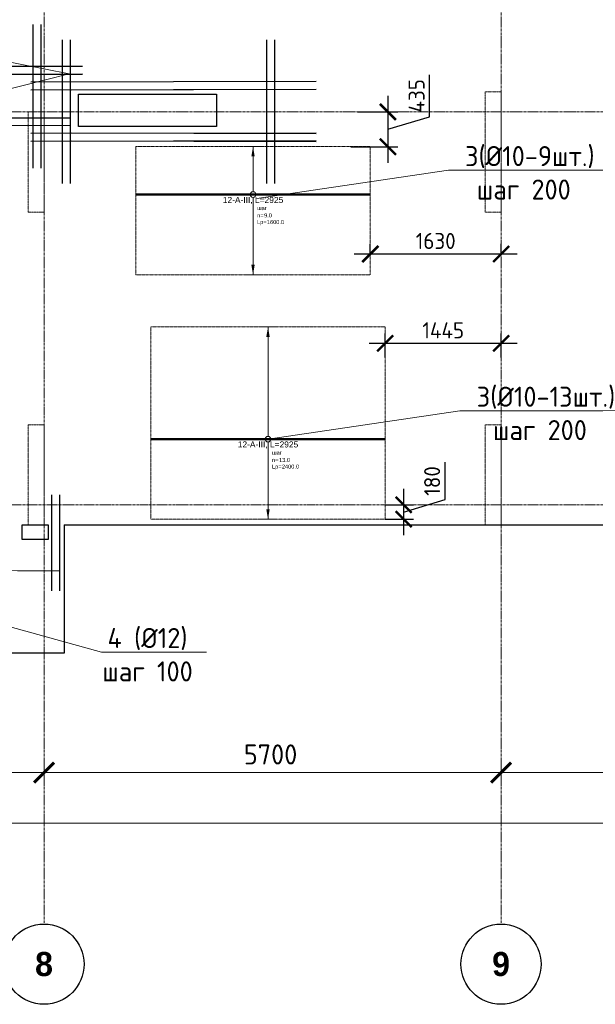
# Model space of a CAD drawing. Header units: millimetres. Extents: x -5898314 to 1055204, y -720802 to 1562611.
# Tile 115 of 256: x -82239 to -75060, y -615627 to -603347. Entities that reach past the tile are written whole.
import ezdxf
from ezdxf import colors
from ezdxf.entities.mleader import LeaderData, LeaderLine
from ezdxf.enums import TextEntityAlignment as Align
from ezdxf.math import Vec2, Vec3

# ---------------------------------------------------------------- set-up
doc = ezdxf.new("R2010")
doc.units = ezdxf.units.MM
doc.set_wipeout_variables(frame=1)
for name, pattern in [('01 Штриховая _4 мм_', [6, 3.5, -2.5]), ('______5', [1100, 800, -100, 100, -100]), ('DASHED', [7, 5, -2, 0]), ('GOST2.303 4', [7, 5, -2, 0]), ('осевая', [50.8, 31.75, -6.35, 6.35, -6.35])]:
    doc.linetypes.add(name, pattern=pattern)
for name, color, linetype, lineweight in [('907Сл Осевые', 1, 'Continuous', 0), ('RAZMER', 100, 'Continuous', 15), ('АрмСтер', 2, 'Continuous', 50), ('контур распр. стерхней', 2, 'GOST2.303 4', 20), ('Оси', 40, '______5', 18), ('Перекрытие ж_бетон', 1, 'Continuous', 30), ('подоснова', 151, 'Continuous', 5), ('РАЗМЕРЫ', 1, 'Continuous', 9)]:
    doc.layers.add(name, color=color, linetype=linetype, lineweight=lineweight)
doc.layers.add('АрмСтер_атрибуты', color=2, linetype='Continuous', lineweight=0, plot=False)
doc.layers.add('Колонна_ бетон', color=7, linetype='Continuous', lineweight=50, true_color=0xb4b496)
doc.styles.add('Century Gothic', font='GOTHIC.TTF')
doc.styles.add('GOST-2.304_Type-B', font='GOST_Common.ttf')
doc.styles.get("Standard").update_dxf_attribs({"font": 'arial.ttf'})
doc.styles.add('Аннотативный', font='arial.ttf')
doc.dimstyles.new('СПДС', dxfattribs={"dimscale": 100, "dimtxt": 2.5, "dimasz": 2, "dimexe": 1.25, "dimexo": 0, "dimtad": 1, "dimdec": 0, "dimrnd": 5, "dimtxsty": 'GOST-2.304_Type-B', "dimblk": 'ARCHTICK', "dimcen": 2.5, "dimdle": 2, "dimclrd": 1, "dimclre": 1, "dimclrt": 1, "dimadec": 0, "dimazin": 2, "dimtfac": 0.75, "dimtdec": 0, "dimtmove": 1, "dimatfit": 3, "dimfxl": 1, "dimtfillclr": 256, "dimtolj": 1, "dimarcsym": 1})

# ---------------------------------------------------------------- blocks, each defined once
blk = doc.blocks.new('_ArchTick')
at = {"color": 0, "linetype": 'ByBlock', "const_width": 0.15}
blk.add_lwpolyline([(-0.5, -0.5), (0.5, 0.5)], dxfattribs=at)
blk = doc.blocks.new('*D1441')
at = {"color": 1, "lineweight": -2, "transparency": 16777216}
for p, q in [((-85705, -346670), (-85705, -346545)), ((-38905, -346670), (-38905, -346545)), ((-85905, -346670), (-38705, -346670))]:
    blk.add_line(p, q, dxfattribs=at)
at = {"layer": 'DEFPOINTS', "color": 0, "lineweight": 0, "transparency": 16777216}
for p in [(-85705, -346670), (-38905, -346670), (-38905, -346670)]:
    blk.add_point(p, dxfattribs=at)
at = {"color": 1, "lineweight": -2, "transparency": 16777216, "xscale": 250, "yscale": 250, "zscale": 250, "rotation": 180}
blk.add_blockref('_ArchTick', (-85705, -346670), dxfattribs=at)
at = {"color": 1, "lineweight": -2, "transparency": 16777216, "xscale": 250, "yscale": 250, "zscale": 250}
blk.add_blockref('_ArchTick', (-38905, -346670), dxfattribs=at)
at = {"color": 1, "lineweight": 0, "transparency": 16777216, "insert": (-67487, -346445), "char_height": 250, "width": 104166.67, "attachment_point": 5, "style": 'GOST-2.304_Type-B'}
blk.add_mtext('\\A1;46800', dxfattribs=at)
blk = doc.blocks.new('NSY101')
at = {"color": 0, "linetype": 'ByBlock', "lineweight": -2}
blk.add_circle((0, 0), 50, dxfattribs=at)
blk = doc.blocks.new('СЛОЖНЫЙ_ОБЪЕКТ_35')
at = {"layer": 'Оси', "color": 16, "linetype": 'Continuous', "lineweight": 25, "transparency": 33554687, "xscale": 9.999999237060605, "yscale": 9.999999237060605, "zscale": 9.999999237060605}
blk.add_blockref('NSY101', (26113, -43009), dxfattribs=at)
at = {"layer": 'Оси', "color": 16, "linetype": 'Continuous', "lineweight": 25, "transparency": 33554687, "insert": (26113, -43009), "char_height": 300, "width": 385, "attachment_point": 5, "style": 'Century Gothic'}
blk.add_mtext('\\A1;{\\fCentury Gothic|i0|b1;\\H300.000000;\\W1.000000;\\C16;8}\\P', dxfattribs=at)
blk = doc.blocks.new('СЛОЖНЫЙ_ОБЪЕКТ_36')
at = {"layer": 'Оси', "color": 16, "linetype": 'Continuous', "lineweight": 25, "transparency": 33554687, "xscale": 9.999999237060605, "yscale": 9.999999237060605, "zscale": 9.999999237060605}
blk.add_blockref('NSY101', (31813, -43009), dxfattribs=at)
at = {"layer": 'Оси', "color": 16, "linetype": 'Continuous', "lineweight": 25, "transparency": 33554687, "insert": (31813, -43009), "char_height": 300, "width": 385, "attachment_point": 5, "style": 'Century Gothic'}
blk.add_mtext('\\A1;{\\fCentury Gothic|i0|b1;\\H300.000000;\\W1.000000;\\C16;9}\\P', dxfattribs=at)
blk = doc.blocks.new('*D1453')
at = {"color": 1, "lineweight": -2, "transparency": 16777216}
for p, q in [((-65854.71808, -346038.91005), (-65854.71808, -345913.91005)), ((-64304.71808, -346038.91005), (-64304.71808, -345913.91005)), ((-66054.71808, -346038.91005), (-64104.71808, -346038.91005))]:
    blk.add_line(p, q, dxfattribs=at)
at = {"layer": 'DEFPOINTS', "color": 0, "lineweight": 0, "transparency": 16777216}
for p in [(-65854.71808, -346038.91005), (-64304.71808, -346038.91005), (-64304.71808, -346038.91005)]:
    blk.add_point(p, dxfattribs=at)
at = {"color": 1, "lineweight": -2, "transparency": 16777216, "xscale": 250, "yscale": 250, "zscale": 250, "rotation": 180}
blk.add_blockref('_ArchTick', (-65854.71808, -346038.91005), dxfattribs=at)
at = {"color": 1, "lineweight": -2, "transparency": 16777216, "xscale": 250, "yscale": 250, "zscale": 250}
blk.add_blockref('_ArchTick', (-64304.71808, -346038.91005), dxfattribs=at)
at = {"color": 1, "lineweight": 0, "transparency": 16777216, "insert": (-65079.71808, -345813.91005), "char_height": 250, "width": 83333.3333333, "attachment_point": 5, "style": 'GOST-2.304_Type-B'}
blk.add_mtext('\\A1;1550', dxfattribs=at)
blk = doc.blocks.new('*D1454')
at = {"color": 1, "lineweight": -2, "transparency": 16777216}
for p, q in [((-64305, -346039), (-64305, -345914)), ((-58605, -346039), (-58605, -345914)), ((-64505, -346039), (-58405, -346039))]:
    blk.add_line(p, q, dxfattribs=at)
at = {"layer": 'DEFPOINTS', "color": 0, "lineweight": 0, "transparency": 16777216}
for p in [(-64305, -346039), (-58605, -346039), (-58605, -346039)]:
    blk.add_point(p, dxfattribs=at)
at = {"color": 1, "lineweight": -2, "transparency": 16777216, "xscale": 250, "yscale": 250, "zscale": 250, "rotation": 180}
blk.add_blockref('_ArchTick', (-64305, -346039), dxfattribs=at)
at = {"color": 1, "lineweight": -2, "transparency": 16777216, "xscale": 250, "yscale": 250, "zscale": 250}
blk.add_blockref('_ArchTick', (-58605, -346039), dxfattribs=at)
at = {"color": 1, "lineweight": 0, "transparency": 16777216, "insert": (-61480, -345814), "char_height": 250, "width": 83333.33, "attachment_point": 5, "style": 'GOST-2.304_Type-B'}
blk.add_mtext('\\A1;5700', dxfattribs=at)
blk = doc.blocks.new('*D1455')
at = {"color": 1, "lineweight": -2, "transparency": 16777216}
for p, q in [((-58605, -346039), (-58605, -345914)), ((-54205, -346039), (-54205, -345914)), ((-58805, -346039), (-54005, -346039))]:
    blk.add_line(p, q, dxfattribs=at)
at = {"layer": 'DEFPOINTS', "color": 0, "lineweight": 0, "transparency": 16777216}
for p in [(-58605, -346039), (-54205, -346039), (-54205, -346039)]:
    blk.add_point(p, dxfattribs=at)
at = {"color": 1, "lineweight": -2, "transparency": 16777216, "xscale": 250, "yscale": 250, "zscale": 250, "rotation": 180}
blk.add_blockref('_ArchTick', (-58605, -346039), dxfattribs=at)
at = {"color": 1, "lineweight": -2, "transparency": 16777216, "xscale": 250, "yscale": 250, "zscale": 250}
blk.add_blockref('_ArchTick', (-54205, -346039), dxfattribs=at)
at = {"color": 1, "lineweight": 0, "transparency": 16777216, "insert": (-56430, -345814), "char_height": 250, "width": 83333.33, "attachment_point": 5, "style": 'GOST-2.304_Type-B'}
blk.add_mtext('\\A1;4400', dxfattribs=at)
blk = doc.blocks.new('подложка стн 1-го этажа')
at = {"layer": 'Колонна_ бетон', "color": 252, "linetype": 'DASHED', "lineweight": 0, "ltscale": 0.5, "true_color": 0x939598, "transparency": 33554687}
for p, q in [((35144, 14862, -200), (34944, 14862, -200)), ((34944, 13362, -200), (34944, 14862, -200)), ((34944, 14862, -200), (34944, 14862, -200)), ((35144, 14862, -200), (34944, 14862, -200)), ((34944, 13362, -200), (34944, 14862, -200)), ((34944, 14862, -200), (34944, 14862, -200)), ((35144, 14862, -200), (35144, 14862, -200)), ((35144, 14862, -200), (35144, 13362, -200)), ((35144, 14862, -200), (35144, 14862, -200)), ((35144, 14862, -200), (35144, 13362, -200)), ((29444, 14612, -200), (29244, 14612, -200)), ((29244, 14612, -200), (29244, 14612, -200)), ((29244, 14612, -200), (29244, 13362, -200)), ((29444, 14612, -200), (29244, 14612, -200)), ((29244, 14612, -200), (29244, 14612, -200)), ((29244, 14612, -200), (29244, 13362, -200)), ((29444, 14612, -200), (29444, 14612, -200)), ((29444, 14612, -200), (29444, 13362, -200)), ((29444, 14612, -200), (29444, 14612, -200)), ((29444, 14612, -200), (29444, 13362, -200)), ((29244, 13362, -200), (29244, 13362, -200)), ((29244, 13362, -200), (29444, 13362, -200)), ((29244, 13362, -200), (29244, 13362, -200)), ((29244, 13362, -200), (29444, 13362, -200)), ((29444, 13362, -200), (29444, 13362, -200)), ((29444, 13362, -200), (29444, 13362, -200)), ((34944, 13362, -200), (34944, 13362, -200)), ((35144, 13362, -200), (34944, 13362, -200)), ((34944, 13362, -200), (34944, 13362, -200)), ((35144, 13362, -200), (34944, 13362, -200)), ((35144, 13362, -200), (35144, 13362, -200)), ((35144, 13362, -200), (35144, 13362, -200)), ((29244, 10712, -200), (29244, 9462, -200)), ((29244, 10712, -200), (29444, 10712, -200)), ((29244, 10712, -200), (29244, 9462, -200)), ((29244, 10712, -200), (29444, 10712, -200)), ((29444, 9462, -200), (29444, 10712, -200)), ((29444, 9462, -200), (29444, 10712, -200)), ((35144, 10712, -200), (34944, 10712, -200)), ((34944, 10712, -200), (34944, 9462, -200)), ((35144, 10712, -200), (34944, 10712, -200)), ((34944, 10712, -200), (34944, 9462, -200)), ((35144, 10712, -200), (35144, 9462, -200)), ((35144, 10712, -200), (35144, 9462, -200)), ((29444, 9462, -200), (29244, 9462, -200)), ((29444, 9462, -200), (29244, 9462, -200)), ((35144, 9462, -200), (34944, 9462, -200)), ((35144, 9462, -200), (34944, 9462, -200))]:
    blk.add_line(p, q, dxfattribs=at)
blk = doc.blocks.new('отв +6900')
at = {"layer": 'Перекрытие ж_бетон'}
blk.add_lwpolyline([(-244031, -179899), (-244031, -179499), (-242311, -179499), (-242311, -179899)], close=True, dxfattribs=at)
blk = doc.blocks.new('_None')
blk = doc.blocks.new('*U107')
at = {"layer": 'РАЗМЕРЫ'}
for p, q in [((112, 1400), (-112, 1400)), ((112, -1000), (-112, -1000))]:
    blk.add_line(p, q, dxfattribs=at)
at = {"layer": 'РАЗМЕРЫ', "ltscale": 15}
blk.add_line((0, -1000), (0, 1400), dxfattribs=at)
at = {"layer": 'РАЗМЕРЫ'}
for points in [[(0, 1400), (21, 1275), (-21, 1275)], [(0, -1000), (21, -875), (-21, -875)]]:
    blk.add_solid(points, dxfattribs=at)
at = {"layer": 'АрмСтер_атрибуты', "color": 215, "ltscale": 15, "style": 'Аннотативный'}
for s, p in [('шаг', (51, -194)), ('Lр=', (50, -368)), ('n=', (51, -285))]:
    blk.add_text(s, height=50, dxfattribs=at).set_placement(p)
at = {"layer": 'АрмСтер_атрибуты', "style": 'Аннотативный', "flags": 8}
blk.add_attdef('ПОЗ', (110, 30), '', height=75, dxfattribs=at)
at = {"layer": 'АрмСтер_атрибуты', "color": 215, "style": 'Аннотативный'}
for tag, p, flags in [('КОЛ', (138, -285), 8), ('ШАГ', (191, -194), 10), ('ШИРИНА', (173, -368), 8)]:
    blk.add_attdef(tag, p, '', height=50, dxfattribs=dict(at, flags=flags))
at = {"layer": 'АрмСтер_атрибуты', "flags": 9}
for tag, p in [('МАССА', (-1034, -410)), ('ОБОЗНАЧЕНИЕ', (-1034, -524))]:
    blk.add_attdef(tag, p, '', height=75, dxfattribs=at)
at = {"linetype": 'Continuous', "lineweight": 0}
blk.add_wipeout([(35, 0), (28, 21), (11, 33), (-11, 33), (-28, 21), (-35, 0), (-28, -21), (-11, -33), (11, -33), (28, -21)], dxfattribs=at)
at = {"color": 0, "linetype": 'ByBlock', "lineweight": -2, "ltscale": 100}
blk.add_line((-1463, 0), (1462, 0), dxfattribs=at)
at = {"layer": 'РАЗМЕРЫ'}
blk.add_circle((0, 0), 35, dxfattribs=at)
at = {"layer": 'АрмСтер_атрибуты', "style": 'Аннотативный', "flags": 8}
blk.add_attdef('НАИМЕНОВАНИЕ', text='', height=75, dxfattribs=at).set_placement((0, -29), align=Align.TOP_CENTER)
blk = doc.blocks.new('*U205')
at = {"layer": 'РАЗМЕРЫ'}
for p, q in [((112, 600), (-112, 600)), ((112, -1000), (-112, -1000))]:
    blk.add_line(p, q, dxfattribs=at)
at = {"layer": 'РАЗМЕРЫ', "ltscale": 15}
blk.add_line((0, -1000), (0, 600), dxfattribs=at)
at = {"layer": 'РАЗМЕРЫ'}
for points in [[(0, 600), (21, 475), (-21, 475)], [(0, -1000), (21, -875), (-21, -875)]]:
    blk.add_solid(points, dxfattribs=at)
at = {"layer": 'АрмСтер_атрибуты', "color": 215, "ltscale": 15, "style": 'Аннотативный'}
for s, p in [('шаг', (51, -194)), ('Lр=', (50, -368)), ('n=', (51, -285))]:
    blk.add_text(s, height=50, dxfattribs=at).set_placement(p)
at = {"layer": 'АрмСтер_атрибуты', "style": 'Аннотативный', "flags": 8}
blk.add_attdef('ПОЗ', (110, 30), '', height=75, dxfattribs=at)
at = {"layer": 'АрмСтер_атрибуты', "color": 215, "style": 'Аннотативный'}
for tag, p, flags in [('КОЛ', (138, -285), 8), ('ШАГ', (191, -194), 10), ('ШИРИНА', (173, -368), 8)]:
    blk.add_attdef(tag, p, '', height=50, dxfattribs=dict(at, flags=flags))
at = {"layer": 'АрмСтер_атрибуты', "flags": 9}
for tag, p in [('МАССА', (-1034, -410)), ('ОБОЗНАЧЕНИЕ', (-1034, -524))]:
    blk.add_attdef(tag, p, '', height=75, dxfattribs=at)
at = {"linetype": 'Continuous', "lineweight": 0}
blk.add_wipeout([(35, 0), (28, 21), (11, 33), (-11, 33), (-28, 21), (-35, 0), (-28, -21), (-11, -33), (11, -33), (28, -21)], dxfattribs=at)
at = {"color": 0, "linetype": 'ByBlock', "lineweight": -2, "ltscale": 100}
blk.add_line((-1463, 0), (1462, 0), dxfattribs=at)
at = {"layer": 'РАЗМЕРЫ'}
blk.add_circle((0, 0), 35, dxfattribs=at)
at = {"layer": 'АрмСтер_атрибуты', "style": 'Аннотативный', "flags": 8}
blk.add_attdef('НАИМЕНОВАНИЕ', text='', height=75, dxfattribs=at).set_placement((0, -29), align=Align.TOP_CENTER)
blk = doc.blocks.new('*D634')
at = {"layer": '907Сл Осевые', "color": 1, "lineweight": -2, "transparency": 16777216}
for p, q in [((-76932, -609332), (-76932, -608867)), ((-77451, -609198), (-77451, -609777)), ((-77680, -609398), (-77326, -609398)), ((-77451, -609488), (-76932, -609332)), ((-77680, -609577), (-77326, -609577))]:
    blk.add_line(p, q, dxfattribs=at)
at = {"layer": 'DEFPOINTS', "color": 0, "lineweight": 0, "transparency": 16777216}
for p in [(-77680, -609398), (-77680, -609577), (-77451, -609577)]:
    blk.add_point(p, dxfattribs=at)
at = {"layer": '907Сл Осевые', "color": 1, "lineweight": -2, "transparency": 16777216, "xscale": 200, "yscale": 200, "zscale": 200}
for p, rotation in [((-77451, -609398), 90), ((-77451, -609577), 270)]:
    blk.add_blockref('_ArchTick', p, dxfattribs=dict(at, rotation=rotation))
at = {"layer": '907Сл Осевые', "color": 1, "lineweight": 0, "transparency": 16777216, "insert": (-77095, -609100), "char_height": 200, "attachment_point": 5, "rotation": 90, "style": 'GOST-2.304_Type-B'}
blk.add_mtext('\\A1;180', dxfattribs=at)
blk = doc.blocks.new('*D625')
at = {"layer": '907Сл Осевые', "color": 1, "lineweight": -2, "transparency": 16777216}
for p, q in [((-77680, -607559), (-77680, -607259)), ((-76235, -607559), (-76235, -607259)), ((-76035, -607384), (-77880, -607384))]:
    blk.add_line(p, q, dxfattribs=at)
at = {"layer": 'DEFPOINTS', "color": 0, "lineweight": 0, "transparency": 16777216}
for p in [(-77680, -607384), (-77680, -607559), (-76235, -607559)]:
    blk.add_point(p, dxfattribs=at)
at = {"layer": '907Сл Осевые', "color": 1, "lineweight": -2, "transparency": 16777216, "xscale": 200, "yscale": 200, "zscale": 200, "rotation": 180}
blk.add_blockref('_ArchTick', (-77680, -607384), dxfattribs=at)
at = {"layer": '907Сл Осевые', "color": 1, "lineweight": -2, "transparency": 16777216, "xscale": 200, "yscale": 200, "zscale": 200}
blk.add_blockref('_ArchTick', (-76235, -607384), dxfattribs=at)
at = {"layer": '907Сл Осевые', "color": 1, "lineweight": 0, "transparency": 16777216, "insert": (-76957, -607221), "char_height": 200, "attachment_point": 5, "style": 'GOST-2.304_Type-B'}
blk.add_mtext('\\A1;1445', dxfattribs=at)
blk = doc.blocks.new('*D626')
at = {"layer": '907Сл Осевые', "color": 1, "lineweight": -2, "transparency": 16777216}
for p, q in [((-77866, -606269), (-77866, -606144)), ((-76235, -606269), (-76235, -606144)), ((-78066, -606269), (-76035, -606269))]:
    blk.add_line(p, q, dxfattribs=at)
at = {"layer": 'DEFPOINTS', "color": 0, "lineweight": 0, "transparency": 16777216}
for p in [(-77866, -606269), (-76235, -606269), (-76235, -606269)]:
    blk.add_point(p, dxfattribs=at)
at = {"layer": '907Сл Осевые', "color": 1, "lineweight": -2, "transparency": 16777216, "xscale": 200, "yscale": 200, "zscale": 200, "rotation": 180}
blk.add_blockref('_ArchTick', (-77866, -606269), dxfattribs=at)
at = {"layer": '907Сл Осевые', "color": 1, "lineweight": -2, "transparency": 16777216, "xscale": 200, "yscale": 200, "zscale": 200}
blk.add_blockref('_ArchTick', (-76235, -606269), dxfattribs=at)
at = {"layer": '907Сл Осевые', "color": 1, "lineweight": 0, "transparency": 16777216, "insert": (-77051, -606107), "char_height": 200, "attachment_point": 5, "style": 'GOST-2.304_Type-B'}
blk.add_mtext('\\A1;1630', dxfattribs=at)
blk = doc.blocks.new('*D627')
at = {"layer": '907Сл Осевые', "color": 1, "lineweight": -2, "transparency": 16777216}
for p, q in [((-77127, -604559), (-77127, -604034)), ((-77646, -604298), (-77646, -605131)), ((-78024, -604498), (-77521, -604498)), ((-77646, -604714), (-77127, -604559)), ((-78109, -604931), (-77521, -604931))]:
    blk.add_line(p, q, dxfattribs=at)
at = {"layer": 'DEFPOINTS', "color": 0, "lineweight": 0, "transparency": 16777216}
for p in [(-78024, -604498), (-78109, -604931), (-77646, -604931)]:
    blk.add_point(p, dxfattribs=at)
at = {"layer": '907Сл Осевые', "color": 1, "lineweight": -2, "transparency": 16777216, "xscale": 200, "yscale": 200, "zscale": 200}
for p, rotation in [((-77646, -604498), 90), ((-77646, -604931), 270)]:
    blk.add_blockref('_ArchTick', p, dxfattribs=dict(at, rotation=rotation))
at = {"layer": '907Сл Осевые', "color": 1, "lineweight": 0, "transparency": 16777216, "insert": (-77289, -604296), "char_height": 200, "attachment_point": 5, "rotation": 90, "style": 'GOST-2.304_Type-B'}
blk.add_mtext('\\A1;435', dxfattribs=at)
blk = doc.blocks.new('оси блок 2')
at = {"layer": 'Оси', "color": 16, "linetype": 'осевая', "lineweight": 0, "transparency": 33554687}
for p, q in [((-64304.7, -322543), (-64304.7, -347914.1)), ((-58604.7, -322543), (-58604.7, -347914.1)), ((-89822.3, -337801.3), (-37238.5, -337801.3)), ((-89822.3, -342701.3), (-37238.5, -342701.3))]:
    blk.add_line(p, q, dxfattribs=at)
at = {"layer": 'Оси', "color": 16, "linetype": 'Continuous', "lineweight": 25, "transparency": 33554687}
for name in ['СЛОЖНЫЙ_ОБЪЕКТ_35', 'СЛОЖНЫЙ_ОБЪЕКТ_36']:
    blk.add_blockref(name, (-90418.2, -305420.5), dxfattribs=at)
at = {"lineweight": 0}
for base, p1, p2, picture, middle in [((-64304.7, -346038.9), (-65854.7, -346038.9), (-64304.7, -346038.9), '*D1453', (-65079.7, -346038.9)), ((-58604.7, -346038.9), (-64304.7, -346038.9), (-58604.7, -346038.9), '*D1454', (-61479.9, -346038.9)), ((-54204.7, -346038.9), (-58604.7, -346038.9), (-54204.7, -346038.9), '*D1455', (-56429.9, -346038.9)), ((-38904.7, -346670.2), (-85704.7, -346670.2), (-38904.7, -346670.2), '*D1441', (-67487.3, -346670.2))]:
    dim = blk.add_linear_dim(base=base, p1=p1, p2=p2, dimstyle='СПДС', override={"dimgap": 1}, dxfattribs=at)
    dim.commit()
    dim.dimension.update_dxf_attribs({"geometry": picture, "text_midpoint": middle, "dimtype": 160})

msp = doc.modelspace()

# ---------------------------------------------------------------- linework, layer by layer
at = {"lineweight": 30}
for p, q in [((-82074.17, -603408.81), (-82074.17, -605198.81)), ((-81974.17, -603408.81), (-81974.17, -605198.81)), ((-81708.75, -603599.61), (-81708.75, -605389.61)), ((-79160.33, -603599.61), (-79160.33, -605389.61)), ((-79060.33, -603599.61), (-79060.33, -605389.61)), ((-81454.17, -603928.81), (-85012.54, -603935.39)), ((-81454.17, -604028.52), (-85012.54, -604035.1)), ((-81454.17, -604028.81), (-84509.24, -604035.39)), ((-78540.33, -604119.61), (-82098.69, -604126.2)), ((-78540.33, -604219.32), (-82098.69, -604225.91)), ((-78540.33, -604219.61), (-81595.4, -604226.2)), ((-81612.06, -604574.86), (-85014.64, -604570.99)), ((-81606.75, -604667.68), (-85012.54, -604675.47)), ((-78540.33, -604761.86), (-82098.69, -604768.44)), ((-78540.33, -604859.69), (-82098.69, -604866.27)), ((-78540.33, -604769.61), (-81595.4, -604763.03)), ((-78540.33, -604869.61), (-81595.4, -604863.03))]:
    msp.add_line(p, q, dxfattribs=at)
at = {"color": 5, "lineweight": 30}
msp.add_line((-81608.75, -603599.61), (-81608.75, -605389.61), dxfattribs=at)
at = {"layer": 'RAZMER', "lineweight": 30, "elevation": -0.07}
for points in [[(-81843.06, -609271.71), (-81843.1, -610471.71)], [(-81743.06, -609271.71), (-81743.1, -610471.71)]]:
    msp.add_lwpolyline(points, dxfattribs=at)
at = {"layer": 'контур распр. стерхней', "linetype": '01 Штриховая _4 мм_'}
for points in [[(-77866.36, -606528.17), (-80791.36, -606528.17), (-80791.35, -604930.54), (-77866.36, -604930.54)], [(-77679.56, -609577.45), (-80604.57, -609577.45), (-80604.56, -607179.16), (-77679.56, -607179.16)]]:
    msp.add_lwpolyline(points, close=True, dxfattribs=at)
at = {"layer": 'Перекрытие ж_бетон'}
for p, q in [((-81685.11, -609647.93), (-81685.11, -611247.93)), ((-81685.11, -611247.93), (-85035.11, -611247.93))]:
    msp.add_line(p, q, dxfattribs=at)
msp.add_lwpolyline([(-81885.11, -609827.89), (-82210.11, -609827.89), (-82210.11, -609647.89), (-81885.11, -609647.89)], close=True, dxfattribs=at)
for points in [[(-81685.11, -609647.93), (-76283.86, -609647.93)], [(-76285.27, -609647.93), (-73135.27, -609647.93)]]:
    msp.add_lwpolyline(points, dxfattribs=at)

# ---------------------------------------------------------------- block references
for name, p in [('подложка стн 1-го этажа', (-111379.2, -619109.72, 560)), ('отв +6900', (162525.63, -424778.83, 200))]:
    msp.add_blockref(name, p)
at = {"layer": 'РАЗМЕРЫ'}
msp.add_blockref('оси блок 2', (-17630.56, -266696.6), dxfattribs=at)

# ---------------------------------------------------------------- leaders
at = {"layer": 'подоснова', "color": 2, "lineweight": 0, "ltscale": 0.3}
ml = msp.add_multileader_mtext('Standard', dxfattribs=at)
ml.set_content('1 %%C12  А500С', color=2, style='GOST-2.304_Type-B')
ml.set_leader_properties(color=256, linetype='ByLayer', lineweight=15)
ml.set_arrow_properties(name='NONE')
ml.build(insert=Vec2(0, 0))
ml.multileader.update_dxf_attribs({"text_left_attachment_type": 6, "text_right_attachment_type": 6, "dogleg_length": 0.1, "arrow_head_size": 18})
ctx = ml.context
ctx.base_point, ctx.char_height, ctx.arrow_head_size, ctx.landing_gap_size, ctx.plane_origin = Vec3(-94025.9, -606676.97, 720), 250, 18, 20, Vec3(-103001.49, -605528.54, 720)
ctx.left_attachment, ctx.right_attachment, ctx.text_align_type = 6, 6, 1
notes = []
notes.append((ctx, [(1, (1, 1, 0), (-92203.99, -606676.97, 720), (-1, 0), 0.1, [(7, [(-98275.48, -598237.4, 720), (-97442.09, -604565.01, 720), (-93450.26, -600435.21, 720), (-94462.76, -602529.19, 720)], 0, []), (1, [(-92088.78, -605126.48, 720), (-91393.78, -602515.05, 720), (-86742.84, -603016.7, 720), (-81620.82, -604022.85, 720)], 0, [])])]))
ctx.mtext.insert, ctx.mtext.alignment, ctx.mtext.flow_direction = Vec3(-93114.99, -606376.97, 720), 2, 5
ml = msp.add_multileader_mtext('Standard', dxfattribs=at)
ml.set_content('4 (%%C12)\\Pшаг 100', color=2, style='GOST-2.304_Type-B')
ml.set_leader_properties(color=256, linetype='ByLayer', lineweight=15)
ml.set_arrow_properties(name='NONE')
ml.build(insert=Vec2(0, 0))
ml.multileader.update_dxf_attribs({"text_left_attachment_type": 6, "text_right_attachment_type": 6, "dogleg_length": 0.1, "arrow_head_size": 18})
ctx = ml.context
ctx.base_point, ctx.char_height, ctx.arrow_head_size, ctx.landing_gap_size, ctx.plane_origin = Vec3(-81220.29, -611233.38, 719.84), 250, 18, 20, Vec3(-84722.67, -609513.49, 719.84)
ctx.left_attachment, ctx.right_attachment, ctx.text_align_type = 6, 6, 1
notes.append((ctx, [(0, (1, 1, 0), (-81220.39, -611233.38, 719.84), (1, 0), 0.1, [(6, [(-81743.06, -610220.7, 719.84), (-82268.05, -610220.7, 719.84), (-82807.32, -610215.1, 719.84), (-83317.93, -610220.7, 719.84), (-83857.39, -610215.1, 719.84), (-84368, -610220.7, 719.84), (-84885.25, -610220.7, 719.84)], 0, [])])]))
ctx.mtext.insert, ctx.mtext.alignment, ctx.mtext.flow_direction = Vec3(-80644.99, -610933.38, 719.84), 2, 5
for ctx, leaders in notes:
    for number, flags, end, landing, length, lines in leaders:
        leader = LeaderData()
        leader.index, (leader.has_last_leader_line, leader.has_dogleg_vector, leader.attachment_direction) = number, flags
        leader.last_leader_point, leader.dogleg_vector, leader.dogleg_length = Vec3(end), Vec3(landing), length
        for number, points, colour, breaks in lines:
            line = LeaderLine()
            line.index, line.vertices, line.color, line.breaks = number, Vec3.list(points), colors.encode_raw_color(colour), breaks
            leader.lines.append(line)
        ctx.leaders.append(leader)

# ---------------------------------------------------------------- next in the draw order: block references
at = {"layer": 'АрмСтер', "ltscale": 15}
ref = msp.add_blockref('*U205', (-79328.85, -605528.17), dxfattribs=at)
ref.add_attrib('НАИМЕНОВАНИЕ', '12-A-III, L=2925', dxfattribs={"layer": 'АрмСтер_атрибуты', "height": 75, "style": 'Аннотативный', "flags": 8}).set_placement((-79328.85, -605557.51), align=Align.TOP_CENTER)
ref.add_attrib('КОЛ', '9.0', (-79190.81, -605813.29), dxfattribs={"layer": 'АрмСтер_атрибуты', "color": 215, "height": 50, "style": 'Аннотативный', "flags": 8})
ref.add_attrib('ШИРИНА', '1600.0', (-79155.97, -605895.97), dxfattribs={"layer": 'АрмСтер_атрибуты', "color": 215, "height": 50, "style": 'Аннотативный', "flags": 8})
ref = msp.add_blockref('*U107', (-79142.06, -608577.45), dxfattribs=at)
ref.add_attrib('НАИМЕНОВАНИЕ', '12-A-III, L=2925', dxfattribs={"layer": 'АрмСтер_атрибуты', "height": 75, "style": 'Аннотативный', "flags": 8}).set_placement((-79142.06, -608606.79), align=Align.TOP_CENTER)
ref.add_attrib('КОЛ', '13.0', (-79004.01, -608862.57), dxfattribs={"layer": 'АрмСтер_атрибуты', "color": 215, "height": 50, "style": 'Аннотативный', "flags": 8})
ref.add_attrib('ШИРИНА', '2400.0', (-78969.18, -608945.25), dxfattribs={"layer": 'АрмСтер_атрибуты', "color": 215, "height": 50, "style": 'Аннотативный', "flags": 8})

# ---------------------------------------------------------------- next in the draw order: dimensions: what is measured, and where the dimension line sits
at = {"layer": '907Сл Осевые', "lineweight": 0}
for base, p1, p2, picture, middle in [((-77645.65, -604930.54), (-78024.22, -604497.93), (-78108.99, -604930.54), '*D627', (-77289.4, -604496.11)), ((-77450.96, -609577.45), (-77679.56, -609397.93), (-77679.56, -609577.45), '*D634', (-77094.71, -609269.56))]:
    dim = msp.add_linear_dim(base=base, p1=p1, p2=p2, angle=90, dimstyle='СПДС', override={"dimtxt": 2}, dxfattribs=at)
    dim.commit()
    dim.dimension.update_dxf_attribs({"geometry": picture, "text_midpoint": middle})
for base, p1, p2, picture, middle in [((-76235.27, -606269.32), (-77866.36, -606269.32), (-76235.27, -606269.32), '*D626', (-77050.82, -606106.82)), ((-77679.56, -607383.84), (-76235.27, -607558.93), (-77679.56, -607558.93), '*D625', (-76957.42, -607221.34))]:
    dim = msp.add_linear_dim(base=base, p1=p1, p2=p2, dimstyle='СПДС', override={"dimtxt": 2}, dxfattribs=at)
    dim.commit()
    dim.dimension.update_dxf_attribs({"geometry": picture, "text_midpoint": middle})

# ---------------------------------------------------------------- next in the draw order: leaders
at = {"layer": 'подоснова', "color": 2, "lineweight": 0, "ltscale": 0.3}
ml = msp.add_multileader_mtext('Standard', dxfattribs=at)
ml.set_content(' 3(%%C10-9шт.)\\Pшаг 200', color=2, style='GOST-2.304_Type-B')
ml.set_leader_properties(color=256, linetype='ByLayer', lineweight=15)
ml.set_arrow_properties(name='NONE')
ml.build(insert=Vec2(0, 0))
ml.multileader.update_dxf_attribs({"text_left_attachment_type": 6, "text_right_attachment_type": 6, "dogleg_length": 0.1, "arrow_head_size": 18})
ctx = ml.context
ctx.base_point, ctx.char_height, ctx.arrow_head_size, ctx.landing_gap_size, ctx.plane_origin = Vec3(-76890.15, -605223.3), 250, 18, 20, Vec3(-86171.85, -600491.75)
ctx.left_attachment, ctx.right_attachment, ctx.text_align_type = 6, 6, 1
notes = []
notes.append((ctx, [(0, (1, 1, 0), (-76890.25, -605223.3), (1, 0), 0.1, [(0, [(-79280.91, -605576.77)], 0, [])])]))
ctx.mtext.insert, ctx.mtext.alignment, ctx.mtext.flow_direction = Vec3(-75952.35, -604923.3), 2, 5
ml = msp.add_multileader_mtext('Standard', dxfattribs=at)
ml.set_content(' 3(%%C10-13шт.)\\Pшаг 200', color=2, style='GOST-2.304_Type-B')
ml.set_leader_properties(color=256, linetype='ByLayer', lineweight=15)
ml.set_arrow_properties(name='NONE')
ml.build(insert=Vec2(0, 0))
ml.multileader.update_dxf_attribs({"text_left_attachment_type": 6, "text_right_attachment_type": 6, "dogleg_length": 0.1, "arrow_head_size": 18})
ctx = ml.context
ctx.base_point, ctx.char_height, ctx.arrow_head_size, ctx.landing_gap_size, ctx.plane_origin = Vec3(-76751.3, -608223.98), 250, 18, 20, Vec3(-86032.99, -603492.43)
ctx.left_attachment, ctx.right_attachment, ctx.text_align_type = 6, 6, 1
notes.append((ctx, [(0, (1, 1, 0), (-76751.4, -608223.98), (1, 0), 0.1, [(0, [(-79142.06, -608577.45)], 0, [])])]))
ctx.mtext.insert, ctx.mtext.alignment, ctx.mtext.flow_direction = Vec3(-75750.99, -607923.98), 2, 5
for ctx, leaders in notes:
    for number, flags, end, landing, length, lines in leaders:
        leader = LeaderData()
        leader.index, (leader.has_last_leader_line, leader.has_dogleg_vector, leader.attachment_direction) = number, flags
        leader.last_leader_point, leader.dogleg_vector, leader.dogleg_length = Vec3(end), Vec3(landing), length
        for number, points, colour, breaks in lines:
            line = LeaderLine()
            line.index, line.vertices, line.color, line.breaks = number, Vec3.list(points), colors.encode_raw_color(colour), breaks
            leader.lines.append(line)
        ctx.leaders.append(leader)

doc.saveas('drawing.dxf')
